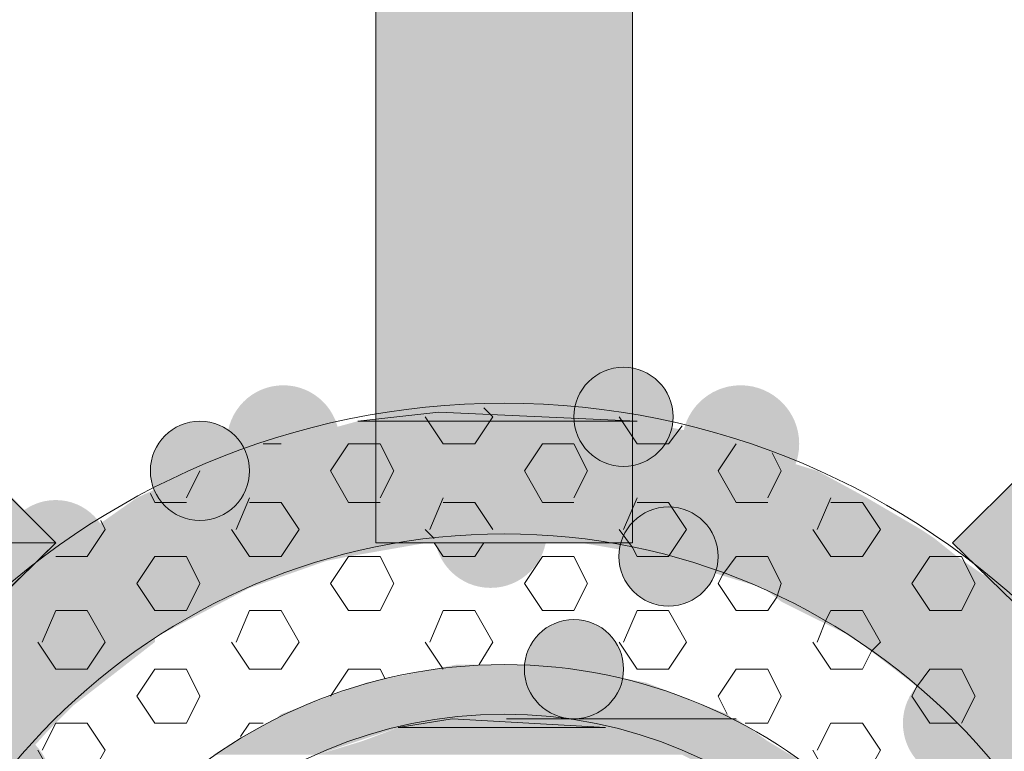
# Model space of a CAD drawing. Extents: x 3940905 to 4145695, y 925352 to 1109797.
# Tile 125 of 256: x 3952145 to 3952256, y 1099576 to 1099659. Entities that reach past the tile are written whole.
import ezdxf

# ---------------------------------------------------------------- set-up
doc = ezdxf.new("R2010")
doc.units = 0
doc.header["$LTSCALE"] = 750
doc.header["$MEASUREMENT"] = 0
doc.layers.add('CKD Equipments', color=252, linetype='CONTINUOUS', lineweight=0)

msp = doc.modelspace()

# ---------------------------------------------------------------- hatches: boundary and pattern name
at = {"layer": 'CKD Equipments', "true_color": 0x808080}
h = msp.add_hatch(color=8, dxfattribs=at)
h.paths.add_polyline_path([(3952185.49, 1099651.33), (3952214.49, 1099703.23), (3952185.49, 1099703.23)])
h.paths.add_polyline_path([(3952214.49, 1099651.33), (3952185.49, 1099651.33), (3952214.49, 1099703.23)])
at = {"layer": 'CKD Equipments', "true_color": 0xff0000}
h = msp.add_hatch(color=1, dxfattribs=at)
h.paths.add_polyline_path([(3952185.49, 1099599.43), (3952214.49, 1099651.33), (3952185.49, 1099651.33)])
h.paths.add_polyline_path([(3952214.49, 1099599.43), (3952185.49, 1099599.43), (3952214.49, 1099651.33)])
h = msp.add_hatch(color=1, dxfattribs=at)
h.paths.add_polyline_path([(3952302.52, 1099610.11), (3952261.3, 1099610.11), (3952281.66, 1099630.47)])
h.paths.add_polyline_path([(3952250.62, 1099599.43), (3952302.52, 1099610.11), (3952261.3, 1099610.11)])
h.paths.add_polyline_path([(3952291.83, 1099599.43), (3952250.62, 1099599.43), (3952302.52, 1099610.11)])
at = {"layer": 'CKD Equipments', "true_color": 0x808080}
h = msp.add_hatch(color=8, dxfattribs=at)
edge = h.paths.add_edge_path(flags=16)
edge.add_arc((3952191.6, 1099614.18), 6.11, 0, 360)
h = msp.add_hatch(color=8, dxfattribs=at)
edge = h.paths.add_edge_path(flags=16)
edge.add_arc((3952213.48, 1099613.67), 5.6, 0, 360)
h = msp.add_hatch(color=8, dxfattribs=at)
edge = h.paths.add_edge_path(flags=16)
edge.add_arc((3952175.06, 1099610.88), 6.35, 0, 360)
h = msp.add_hatch(color=8, dxfattribs=at)
edge = h.paths.add_edge_path(flags=16)
edge.add_arc((3952226.7, 1099610.62), 6.61, 0, 360)
h = msp.add_hatch(color=8, dxfattribs=at)
h.paths.add_polyline_path([(3952209.91, 1099614.18), (3952192.61, 1099614.18), (3952196.68, 1099614.69)])
h.paths.add_polyline_path([(3952215, 1099613.17), (3952209.91, 1099614.18), (3952192.61, 1099614.18)])
h = msp.add_hatch(color=8, dxfattribs=at)
edge = h.paths.add_edge_path(flags=16)
edge.add_arc((3952165.65, 1099607.57), 5.6, 0, 360)
h = msp.add_hatch(color=8, dxfattribs=at)
h.paths.add_polyline_path([(3952223.14, 1099611.64), (3952183.46, 1099613.17), (3952215, 1099613.17)])
h.paths.add_polyline_path([(3952177.86, 1099611.64), (3952223.14, 1099611.64), (3952183.46, 1099613.17)])
h = msp.add_hatch(color=8, dxfattribs=at)
h.paths.add_polyline_path([(3952228.74, 1099609.6), (3952177.86, 1099611.64), (3952223.14, 1099611.64)])
h.paths.add_polyline_path([(3952170.74, 1099609.6), (3952228.74, 1099609.6), (3952177.86, 1099611.64)])
at = {"layer": 'CKD Equipments', "true_color": 0xff0000}
h = msp.add_hatch(color=1, dxfattribs=at)
h.paths.add_polyline_path([(3952108.15, 1099599.43), (3952139.19, 1099610.11), (3952097.97, 1099610.11)])
h.paths.add_polyline_path([(3952149.36, 1099599.43), (3952108.15, 1099599.43), (3952139.19, 1099610.11)])
at = {"layer": 'CKD Equipments', "true_color": 0x808080}
h = msp.add_hatch(color=8, dxfattribs=at)
h.paths.add_polyline_path([(3952235.35, 1099607.57), (3952170.74, 1099609.6), (3952228.74, 1099609.6)])
h.paths.add_polyline_path([(3952165.14, 1099607.57), (3952235.35, 1099607.57), (3952170.74, 1099609.6)])
h = msp.add_hatch(color=8, dxfattribs=at)
h.paths.add_polyline_path([(3952240.95, 1099604.52), (3952165.14, 1099607.57), (3952235.35, 1099607.57)])
h.paths.add_polyline_path([(3952158.52, 1099604.52), (3952240.95, 1099604.52), (3952165.14, 1099607.57)])
h = msp.add_hatch(color=8, dxfattribs=at)
edge = h.paths.add_edge_path(flags=16)
edge.add_arc((3952198.47, 1099600.7), 6.35, 0, 360)
h = msp.add_hatch(color=8, dxfattribs=at)
edge = h.paths.add_edge_path(flags=16)
edge.add_arc((3952149.36, 1099598.16), 6.11, 0, 360)
h = msp.add_hatch(color=8, dxfattribs=at)
h.paths.add_polyline_path([(3952247.06, 1099600.95), (3952158.52, 1099604.52), (3952240.95, 1099604.52)])
h.paths.add_polyline_path([(3952153.44, 1099600.95), (3952247.06, 1099600.95), (3952158.52, 1099604.52)])
h = msp.add_hatch(color=8, dxfattribs=at)
edge = h.paths.add_edge_path(flags=16)
edge.add_arc((3952218.56, 1099597.9), 5.6, 0, 360)
h = msp.add_hatch(color=8, dxfattribs=at)
h.paths.add_polyline_path([(3952248.58, 1099599.94), (3952153.44, 1099600.95), (3952247.06, 1099600.95)])
h.paths.add_polyline_path([(3952151.91, 1099599.94), (3952248.58, 1099599.94), (3952153.44, 1099600.95)])
h = msp.add_hatch(color=8, dxfattribs=at)
h.paths.add_polyline_path([(3952182.44, 1099597.9), (3952151.91, 1099599.94), (3952194.14, 1099599.94)])
h.paths.add_polyline_path([(3952148.86, 1099597.9), (3952182.44, 1099597.9), (3952151.91, 1099599.94)])
h = msp.add_hatch(color=8, dxfattribs=at)
h.paths.add_polyline_path([(3952251.13, 1099597.9), (3952205.84, 1099599.94), (3952248.58, 1099599.94)])
h.paths.add_polyline_path([(3952217.55, 1099597.9), (3952251.13, 1099597.9), (3952205.84, 1099599.94)])
at = {"layer": 'CKD Equipments', "true_color": 0xff0000}
h = msp.add_hatch(color=1, dxfattribs=at)
h.paths.add_polyline_path([(3952271.48, 1099579.07), (3952291.83, 1099599.43), (3952250.62, 1099599.43)])
h.paths.add_polyline_path([(3952291.83, 1099599.43), (3952271.48, 1099579.07)], flags=16)
at = {"layer": 'CKD Equipments', "true_color": 0x808080}
h = msp.add_hatch(color=8, dxfattribs=at)
edge = h.paths.add_edge_path(flags=16)
edge.add_arc((3952259.01, 1099591.8), 6.36, 0, 360)
h = msp.add_hatch(color=8, dxfattribs=at)
h.paths.add_polyline_path([(3952171.24, 1099594.34), (3952147.84, 1099597.39), (3952179.89, 1099597.39)])
h.paths.add_polyline_path([(3952144.28, 1099594.34), (3952171.24, 1099594.34), (3952147.84, 1099597.39)])
h = msp.add_hatch(color=8, dxfattribs=at)
h.paths.add_polyline_path([(3952179.89, 1099597.39), (3952148.86, 1099597.9), (3952182.44, 1099597.9)])
h.paths.add_polyline_path([(3952147.84, 1099597.39), (3952179.89, 1099597.39), (3952148.86, 1099597.9)])
h = msp.add_hatch(color=8, dxfattribs=at)
h.paths.add_polyline_path([(3952256.22, 1099594.34), (3952217.55, 1099597.9), (3952251.13, 1099597.9)])
h.paths.add_polyline_path([(3952229.25, 1099594.34), (3952256.22, 1099594.34), (3952217.55, 1099597.9)])
h = msp.add_hatch(color=8, dxfattribs=at)
h.paths.add_polyline_path([(3952160.56, 1099588.74), (3952144.28, 1099594.34), (3952171.24, 1099594.34)])
h.paths.add_polyline_path([(3952138.17, 1099588.74), (3952160.56, 1099588.74), (3952144.28, 1099594.34)])
h = msp.add_hatch(color=8, dxfattribs=at)
h.paths.add_polyline_path([(3952257.74, 1099592.81), (3952229.25, 1099594.34), (3952256.22, 1099594.34)])
h.paths.add_polyline_path([(3952231.28, 1099592.81), (3952257.74, 1099592.81), (3952229.25, 1099594.34)])
h = msp.add_hatch(color=8, dxfattribs=at)
h.paths.add_polyline_path([(3952261.81, 1099588.74), (3952231.28, 1099592.81), (3952257.74, 1099592.81)])
h.paths.add_polyline_path([(3952239.42, 1099588.74), (3952261.81, 1099588.74), (3952231.28, 1099592.81)])
h = msp.add_hatch(color=8, dxfattribs=at)
edge = h.paths.add_edge_path(flags=16)
edge.add_arc((3952207.88, 1099585.18), 5.6, 0, 360)
h = msp.add_hatch(color=8, dxfattribs=at)
edge = h.paths.add_edge_path(flags=16)
edge.add_arc((3952207.88, 1099585.18), 5.6, 0, 360)
h = msp.add_hatch(color=8, dxfattribs=at)
h.paths.add_polyline_path([(3952151.4, 1099581.11), (3952137.66, 1099588.23), (3952160.56, 1099588.23)])
h.paths.add_polyline_path([(3952132.07, 1099581.11), (3952151.4, 1099581.11), (3952137.66, 1099588.23)])
h = msp.add_hatch(color=8, dxfattribs=at)
h.paths.add_polyline_path([(3952160.56, 1099588.23), (3952138.17, 1099588.74), (3952160.56, 1099588.74)])
h.paths.add_polyline_path([(3952137.66, 1099588.23), (3952160.56, 1099588.23), (3952138.17, 1099588.74)])
h = msp.add_hatch(color=8, dxfattribs=at)
h.paths.add_polyline_path([(3952266.9, 1099583.65), (3952239.42, 1099588.74), (3952261.81, 1099588.74)])
h.paths.add_polyline_path([(3952246.04, 1099583.65), (3952266.9, 1099583.65), (3952239.42, 1099588.74)])
h = msp.add_hatch(color=8, dxfattribs=at)
h.paths.add_polyline_path([(3952216.02, 1099583.65), (3952194.65, 1099585.69), (3952205.33, 1099585.69)])
h.paths.add_polyline_path([(3952184.47, 1099583.65), (3952216.02, 1099583.65), (3952194.65, 1099585.69)])
h = msp.add_hatch(color=8, dxfattribs=at)
edge = h.paths.add_edge_path(flags=16)
edge.add_arc((3952251.38, 1099579.07), 6.36, 0, 360)
h = msp.add_hatch(color=8, dxfattribs=at)
h.paths.add_polyline_path([(3952225.18, 1099580.09), (3952184.47, 1099583.65), (3952216.02, 1099583.65)])
h.paths.add_polyline_path([(3952174.81, 1099580.09), (3952225.18, 1099580.09), (3952184.47, 1099583.65)])
h = msp.add_hatch(color=8, dxfattribs=at)
h.paths.add_polyline_path([(3952268.43, 1099581.11), (3952246.04, 1099583.65), (3952266.9, 1099583.65)])
h.paths.add_polyline_path([(3952249.09, 1099581.11), (3952268.43, 1099581.11), (3952246.04, 1099583.65)])
h = msp.add_hatch(color=8, dxfattribs=at)
h.paths.add_polyline_path([(3952148.35, 1099578.06), (3952132.07, 1099581.11), (3952151.4, 1099581.11)])
h.paths.add_polyline_path([(3952129.01, 1099578.06), (3952148.35, 1099578.06), (3952132.07, 1099581.11)])
h = msp.add_hatch(color=8, dxfattribs=at)
h.paths.add_polyline_path([(3952274.53, 1099572.46), (3952249.09, 1099581.11), (3952268.43, 1099581.11)])
h.paths.add_polyline_path([(3952256.72, 1099572.46), (3952274.53, 1099572.46), (3952249.09, 1099581.11)])
h = msp.add_hatch(color=8, dxfattribs=at)
h.paths.add_polyline_path([(3952188.03, 1099578.57), (3952174.3, 1099579.58), (3952196.68, 1099579.58)])
h.paths.add_polyline_path([(3952172.26, 1099578.57), (3952188.03, 1099578.57), (3952174.3, 1099579.58)])
h = msp.add_hatch(color=8, dxfattribs=at)
h.paths.add_polyline_path([(3952196.68, 1099579.58), (3952174.81, 1099580.09), (3952197.7, 1099580.09)])
h.paths.add_polyline_path([(3952174.3, 1099579.58), (3952196.68, 1099579.58), (3952174.81, 1099580.09)])
h = msp.add_hatch(color=8, dxfattribs=at)
h.paths.add_polyline_path([(3952207.37, 1099579.58), (3952194.14, 1099579.58), (3952197.7, 1099580.09)])
h.paths.add_polyline_path([(3952211.44, 1099578.57), (3952207.37, 1099579.58), (3952194.14, 1099579.58)])
h = msp.add_hatch(color=8, dxfattribs=at)
h.paths.add_polyline_path([(3952225.69, 1099579.58), (3952197.7, 1099580.09), (3952225.18, 1099580.09)])
h.paths.add_polyline_path([(3952200.25, 1099579.58), (3952225.69, 1099579.58), (3952197.7, 1099580.09)])
h = msp.add_hatch(color=8, dxfattribs=at)
h.paths.add_polyline_path([(3952229.76, 1099577.04), (3952207.37, 1099579.58), (3952226.2, 1099579.58)])
h.paths.add_polyline_path([(3952217.04, 1099577.04), (3952229.76, 1099577.04), (3952207.37, 1099579.58)])
h = msp.add_hatch(color=8, dxfattribs=at)
edge = h.paths.add_edge_path(flags=16)
edge.add_arc((3952142.5, 1099572.21), 6.35, 0, 360)
h = msp.add_hatch(color=8, dxfattribs=at)
h.paths.add_polyline_path([(3952178.88, 1099575.51), (3952172.26, 1099578.57), (3952188.03, 1099578.57)])
h.paths.add_polyline_path([(3952167.17, 1099575.51), (3952178.88, 1099575.51), (3952172.26, 1099578.57)])
h = msp.add_hatch(color=8, dxfattribs=at)
h.paths.add_polyline_path([(3952217.04, 1099577.04), (3952188.03, 1099578.57), (3952211.44, 1099578.57)])
h.paths.add_polyline_path([(3952183.96, 1099577.04), (3952217.04, 1099577.04), (3952188.03, 1099578.57)])
h = msp.add_hatch(color=8, dxfattribs=at)
h.paths.add_polyline_path([(3952143.26, 1099572.46), (3952129.01, 1099578.06), (3952148.35, 1099578.06)])
h.paths.add_polyline_path([(3952125.96, 1099572.46), (3952143.26, 1099572.46), (3952129.01, 1099578.06)])
h = msp.add_hatch(color=8, dxfattribs=at)
h.paths.add_polyline_path([(3952221.11, 1099575.51), (3952183.96, 1099577.04), (3952217.04, 1099577.04)])
h.paths.add_polyline_path([(3952178.88, 1099575.51), (3952221.11, 1099575.51), (3952183.96, 1099577.04)])
h = msp.add_hatch(color=8, dxfattribs=at)
h.paths.add_polyline_path([(3952234.85, 1099573.99), (3952217.04, 1099577.04), (3952229.76, 1099577.04)])
h.paths.add_polyline_path([(3952223.14, 1099573.99), (3952234.85, 1099573.99), (3952217.04, 1099577.04)])

# ---------------------------------------------------------------- linework, layer by layer
at = {"layer": 'CKD Equipments', "color": 8, "true_color": 0x808080}
for p, q in [((3952185.49, 1099703.23), (3952185.49, 1099599.43)), ((3952214.49, 1099599.43), (3952214.49, 1099703.23)), ((3952149.36, 1099599.43), (3952055.74, 1099693.05)), ((3952250.62, 1099599.43), (3952344.24, 1099693.05)), ((3952183.46, 1099613.17), (3952192.61, 1099614.18)), ((3952191.09, 1099613.67), (3952193.12, 1099610.62)), ((3952192.61, 1099614.18), (3952215, 1099613.17)), ((3952198.72, 1099613.67), (3952196.68, 1099610.62)), ((3952197.7, 1099614.69), (3952198.72, 1099613.67)), ((3952212.97, 1099613.67), (3952215, 1099610.62)), ((3952215, 1099613.17), (3952183.46, 1099613.17)), ((3952220.09, 1099612.66), (3952218.56, 1099610.62)), ((3952174.81, 1099610.62), (3952172.77, 1099610.62)), ((3952182.44, 1099610.62), (3952180.4, 1099607.57)), ((3952186, 1099610.62), (3952182.44, 1099610.62)), ((3952186, 1099610.62), (3952187.53, 1099607.57)), ((3952196.68, 1099610.62), (3952193.12, 1099610.62)), ((3952204.32, 1099610.62), (3952202.28, 1099607.57)), ((3952207.88, 1099610.62), (3952204.32, 1099610.62)), ((3952207.88, 1099610.62), (3952209.4, 1099607.57)), ((3952218.56, 1099610.62), (3952215, 1099610.62)), ((3952226.2, 1099610.62), (3952224.16, 1099607.57)), ((3952230.27, 1099609.6), (3952231.28, 1099607.57)), ((3952165.65, 1099607.57), (3952164.12, 1099604.52)), ((3952180.4, 1099607.57), (3952182.44, 1099604.01)), ((3952187.53, 1099607.57), (3952186, 1099604.52)), ((3952202.28, 1099607.57), (3952204.32, 1099604.01)), ((3952209.4, 1099607.57), (3952207.88, 1099604.52)), ((3952224.16, 1099607.57), (3952226.2, 1099604.01)), ((3952231.28, 1099607.57), (3952229.76, 1099604.52)), ((3952160.05, 1099605.02), (3952160.56, 1099604.01)), ((3952164.12, 1099604.01), (3952160.56, 1099604.01)), ((3952171.24, 1099604.52), (3952169.72, 1099600.95)), ((3952174.81, 1099604.01), (3952171.24, 1099604.01)), ((3952174.81, 1099604.01), (3952176.84, 1099600.95)), ((3952186, 1099604.01), (3952182.44, 1099604.01)), ((3952193.12, 1099604.52), (3952191.6, 1099600.95)), ((3952196.68, 1099604.01), (3952193.12, 1099604.01)), ((3952196.68, 1099604.01), (3952198.72, 1099600.95)), ((3952207.88, 1099604.01), (3952204.32, 1099604.01)), ((3952215, 1099604.52), (3952213.48, 1099600.95)), ((3952218.56, 1099604.01), (3952215, 1099604.01)), ((3952218.56, 1099604.01), (3952220.6, 1099600.95)), ((3952229.76, 1099604.01), (3952226.2, 1099604.01)), ((3952236.88, 1099604.52), (3952235.35, 1099600.95)), ((3952240.44, 1099604.01), (3952236.88, 1099604.01)), ((3952240.44, 1099604.01), (3952242.48, 1099600.95)), ((3952154.45, 1099601.97), (3952154.96, 1099600.95)), ((3952154.96, 1099600.95), (3952152.93, 1099597.9)), ((3952169.21, 1099600.95), (3952171.24, 1099597.9)), ((3952176.84, 1099600.95), (3952174.81, 1099597.9)), ((3952191.09, 1099600.95), (3952192.11, 1099599.94)), ((3952212.97, 1099600.95), (3952214.49, 1099598.92)), ((3952220.6, 1099600.95), (3952218.56, 1099597.9)), ((3952234.85, 1099600.95), (3952236.88, 1099597.9)), ((3952242.48, 1099600.95), (3952240.44, 1099597.9)), ((3952149.36, 1099599.43), (3952128.5, 1099579.07)), ((3952185.49, 1099599.43), (3952214.49, 1099599.43)), ((3952192.11, 1099599.43), (3952193.12, 1099597.9)), ((3952197.7, 1099599.43), (3952196.68, 1099597.9)), ((3952250.62, 1099599.43), (3952271.48, 1099579.07)), ((3952214.49, 1099598.92), (3952215, 1099597.9)), ((3952152.93, 1099597.9), (3952149.36, 1099597.9)), ((3952160.56, 1099597.9), (3952158.52, 1099594.85)), ((3952164.12, 1099597.9), (3952160.56, 1099597.9)), ((3952164.12, 1099597.9), (3952165.65, 1099594.85)), ((3952174.81, 1099597.9), (3952171.24, 1099597.9)), ((3952182.44, 1099597.9), (3952180.4, 1099594.85)), ((3952186, 1099597.9), (3952182.44, 1099597.9)), ((3952186, 1099597.9), (3952187.53, 1099594.85)), ((3952196.68, 1099597.9), (3952193.12, 1099597.9)), ((3952204.32, 1099597.9), (3952202.28, 1099594.85)), ((3952207.88, 1099597.9), (3952204.32, 1099597.9)), ((3952207.88, 1099597.9), (3952209.4, 1099594.85)), ((3952218.56, 1099597.9), (3952215, 1099597.9)), ((3952226.2, 1099597.9), (3952224.67, 1099595.87)), ((3952229.76, 1099597.9), (3952226.2, 1099597.9)), ((3952229.76, 1099597.9), (3952231.28, 1099594.85)), ((3952240.44, 1099597.9), (3952236.88, 1099597.9)), ((3952248.07, 1099597.9), (3952246.04, 1099594.85)), ((3952251.64, 1099597.9), (3952248.07, 1099597.9)), ((3952251.64, 1099597.9), (3952253.16, 1099594.85)), ((3952158.52, 1099594.85), (3952160.56, 1099591.8)), ((3952165.65, 1099594.85), (3952164.12, 1099591.8)), ((3952180.4, 1099594.85), (3952182.44, 1099591.8)), ((3952187.53, 1099594.85), (3952186, 1099591.8)), ((3952202.28, 1099594.85), (3952204.32, 1099591.8)), ((3952209.4, 1099594.85), (3952207.88, 1099591.8)), ((3952224.67, 1099595.87), (3952224.16, 1099594.85)), ((3952224.16, 1099594.85), (3952226.2, 1099591.8)), ((3952231.28, 1099594.85), (3952230.77, 1099593.32)), ((3952246.04, 1099594.85), (3952248.07, 1099591.8)), ((3952253.16, 1099594.85), (3952251.64, 1099591.8)), ((3952230.77, 1099593.32), (3952229.76, 1099591.8)), ((3952149.36, 1099591.8), (3952147.84, 1099588.23)), ((3952152.93, 1099591.8), (3952149.36, 1099591.8)), ((3952152.93, 1099591.8), (3952154.96, 1099588.23)), ((3952164.12, 1099591.8), (3952160.56, 1099591.8)), ((3952171.24, 1099591.8), (3952169.72, 1099588.23)), ((3952174.81, 1099591.8), (3952171.24, 1099591.8)), ((3952174.81, 1099591.8), (3952176.84, 1099588.23)), ((3952186, 1099591.8), (3952182.44, 1099591.8)), ((3952193.12, 1099591.8), (3952191.6, 1099588.23)), ((3952196.68, 1099591.8), (3952193.12, 1099591.8)), ((3952196.68, 1099591.8), (3952198.72, 1099588.23)), ((3952207.88, 1099591.8), (3952204.32, 1099591.8)), ((3952215, 1099591.8), (3952213.48, 1099588.23)), ((3952218.56, 1099591.8), (3952215, 1099591.8)), ((3952218.56, 1099591.8), (3952220.6, 1099588.23)), ((3952229.76, 1099591.8), (3952226.2, 1099591.8)), ((3952236.88, 1099591.8), (3952236.37, 1099590.78)), ((3952240.44, 1099591.8), (3952236.88, 1099591.8)), ((3952240.44, 1099591.8), (3952242.48, 1099588.23)), ((3952251.64, 1099591.8), (3952248.07, 1099591.8)), ((3952236.37, 1099590.78), (3952235.35, 1099588.23)), ((3952147.33, 1099588.23), (3952149.36, 1099585.18)), ((3952154.96, 1099588.23), (3952152.93, 1099585.18)), ((3952169.21, 1099588.23), (3952171.24, 1099585.18)), ((3952176.84, 1099588.23), (3952174.81, 1099585.18)), ((3952191.09, 1099588.23), (3952193.12, 1099585.18)), ((3952198.72, 1099588.23), (3952197.19, 1099585.69)), ((3952212.97, 1099588.23), (3952215, 1099585.18)), ((3952220.6, 1099588.23), (3952218.56, 1099585.18)), ((3952234.85, 1099588.23), (3952236.88, 1099585.18)), ((3952242.48, 1099588.23), (3952241.46, 1099587.22)), ((3952241.46, 1099587.22), (3952240.44, 1099585.18)), ((3952152.93, 1099585.18), (3952149.36, 1099585.18)), ((3952160.56, 1099585.18), (3952158.52, 1099582.13)), ((3952164.12, 1099585.18), (3952160.56, 1099585.18)), ((3952164.12, 1099585.18), (3952165.65, 1099582.13)), ((3952174.81, 1099585.18), (3952171.24, 1099585.18)), ((3952182.44, 1099585.18), (3952180.4, 1099582.13)), ((3952186, 1099585.18), (3952182.44, 1099585.18)), ((3952186, 1099585.18), (3952186.51, 1099584.16)), ((3952218.56, 1099585.18), (3952215, 1099585.18)), ((3952226.2, 1099585.18), (3952224.16, 1099582.13)), ((3952229.76, 1099585.18), (3952226.2, 1099585.18)), ((3952229.76, 1099585.18), (3952231.28, 1099582.13)), ((3952240.44, 1099585.18), (3952236.88, 1099585.18)), ((3952248.07, 1099585.18), (3952246.55, 1099583.15)), ((3952251.64, 1099585.18), (3952248.07, 1099585.18)), ((3952251.64, 1099585.18), (3952253.16, 1099582.13)), ((3952246.55, 1099583.15), (3952246.04, 1099582.13)), ((3952158.52, 1099582.13), (3952160.56, 1099579.07)), ((3952165.65, 1099582.13), (3952164.12, 1099579.07)), ((3952224.16, 1099582.13), (3952225.18, 1099580.09)), ((3952231.28, 1099582.13), (3952229.76, 1099579.07)), ((3952246.04, 1099582.13), (3952248.07, 1099579.07)), ((3952253.16, 1099582.13), (3952251.64, 1099579.07)), ((3952188.03, 1099578.57), (3952194.14, 1099579.58)), ((3952194.14, 1099579.58), (3952211.44, 1099578.57)), ((3952226.2, 1099579.58), (3952200.25, 1099579.58)), ((3952200.25, 1099579.58), (3952207.37, 1099579.58)), ((3952226.2, 1099579.58), (3952200.25, 1099579.58)), ((3952200.25, 1099579.58), (3952225.69, 1099579.58)), ((3952207.37, 1099579.58), (3952226.2, 1099579.58)), ((3952225.69, 1099579.58), (3952226.2, 1099579.58)), ((3952226.2, 1099579.58), (3952226.2, 1099579.58)), ((3952149.36, 1099579.07), (3952147.84, 1099576.02)), ((3952152.93, 1099579.07), (3952149.36, 1099579.07)), ((3952152.93, 1099579.07), (3952154.96, 1099576.02)), ((3952164.12, 1099579.07), (3952160.56, 1099579.07)), ((3952171.24, 1099579.07), (3952170.23, 1099577.55)), ((3952172.77, 1099579.07), (3952171.24, 1099579.07)), ((3952211.44, 1099578.57), (3952188.03, 1099578.57)), ((3952229.76, 1099579.07), (3952227.21, 1099579.07)), ((3952236.88, 1099579.07), (3952235.35, 1099576.02)), ((3952240.44, 1099579.07), (3952236.88, 1099579.07)), ((3952240.44, 1099579.07), (3952242.48, 1099576.02)), ((3952251.13, 1099579.07), (3952248.07, 1099579.07)), ((3952147.33, 1099576.02), (3952149.36, 1099572.46)), ((3952154.96, 1099576.02), (3952152.93, 1099572.46)), ((3952234.85, 1099576.02), (3952236.88, 1099572.46)), ((3952242.48, 1099576.02), (3952240.44, 1099572.46))]:
    msp.add_line(p, q, dxfattribs=at)
at = {"layer": 'CKD Equipments', "color": 1, "true_color": 0xff0000}
for p, q in [((3952149.36, 1099599.43), (3952108.15, 1099599.43)), ((3952128.5, 1099579.07), (3952149.36, 1099599.43))]:
    msp.add_line(p, q, dxfattribs=at)
at = {"layer": 'CKD Equipments', "color": 8, "true_color": 0x808080}
for centre, radius in [((3952213.48, 1099613.67), 5.6), ((3952199.99, 1099528.45), 86.75), ((3952165.65, 1099607.57), 5.6), ((3952218.56, 1099597.9), 5.6), ((3952199.99, 1099528.45), 72), ((3952207.88, 1099585.18), 5.6), ((3952207.88, 1099585.18), 5.6), ((3952199.99, 1099528.45), 57.24), ((3952199.99, 1099528.45), 51.64)]:
    msp.add_circle(centre, radius, dxfattribs=at)
for points in [[(3952215, 1099613.17), (3952183.46, 1099613.17), (3952192.61, 1099614.18)], [(3952211.44, 1099578.57), (3952188.03, 1099578.57), (3952194.14, 1099579.58)]]:
    msp.add_solid(points, dxfattribs=at)
at = {"layer": 'CKD Equipments', "color": 1, "true_color": 0xff0000}
msp.add_solid([(3952128.5, 1099579.07), (3952149.36, 1099599.43), (3952108.15, 1099599.43)], dxfattribs=at)

doc.saveas('drawing.dxf')
